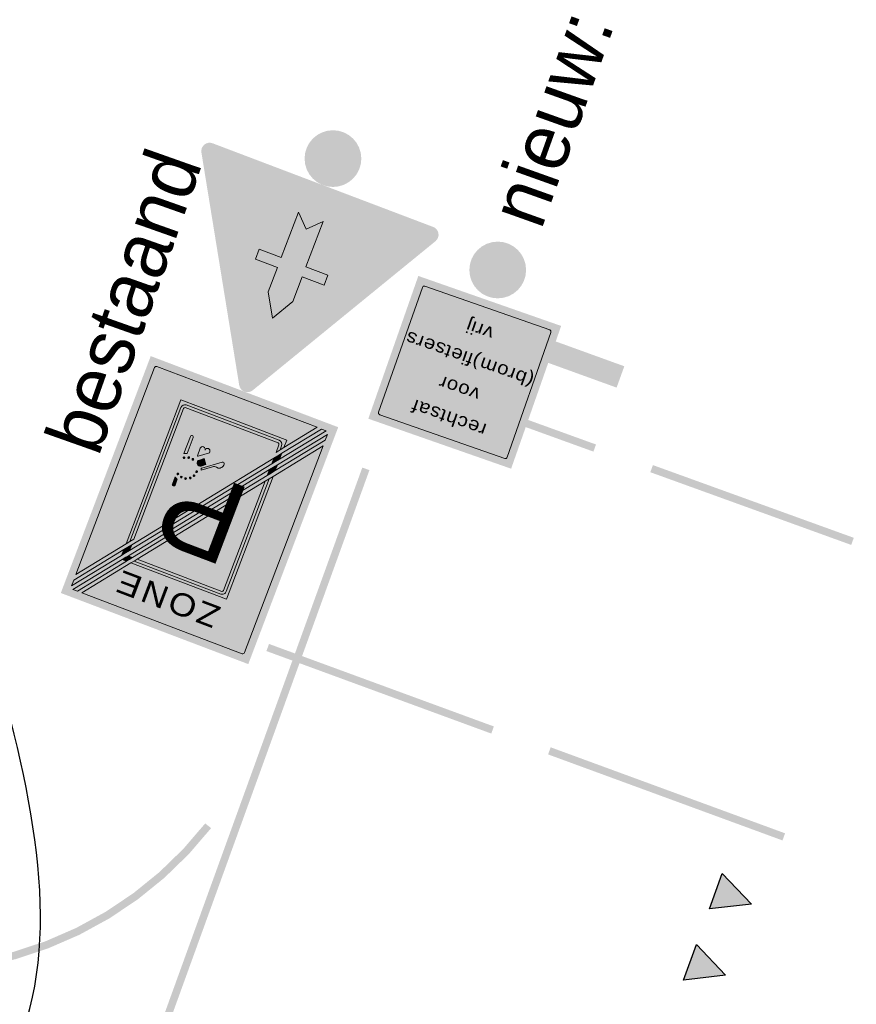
# Model space of a CAD drawing. Header units: metres. Extents: x 136326 to 138181, y 453212 to 454732.
# Tile 32 of 55: x 136601 to 136612, y 453922 to 453935. Entities that reach past the tile are written whole.
import ezdxf

# ---------------------------------------------------------------- set-up
doc = ezdxf.new("R2010")
doc.units = ezdxf.units.M
doc.linetypes.add('LIJN05-05', pattern=[1, 0.5, -0.5])
doc.linetypes.add('LIJN1-1', pattern=[2, 1, -1])
for name, color, linetype in [('-DR-nw-inr-bebording-txt', 2, 'Continuous'), ('-DR-nw-inr-verkeersbordpaal', 7, 'Continuous'), ('-DR-nw-mk-haaientanden', 7, 'Continuous'), ('-DR-nw-mk-streep 050-050', 250, 'LIJN05-05'), ('-DR-nw-mk-streep 1-1', 250, 'LIJN1-1'), ('-DR-nw-mk-streep stop', 7, 'Continuous')]:
    doc.layers.add(name, color=color, linetype=linetype)
doc.layers.add('mob_bebording', color=7, linetype='Continuous', lineweight=0)
doc.styles.add('Drong', font='txt', dxfattribs={"height": 1.8})
doc.styles.add('eurostile', font='txt')
doc.styles.add('Style-Verkeersborden', font='Verkeersborden.shx')
doc.dimstyles.new('Drong', dxfattribs={"dimtxt": 1.8, "dimasz": 2.5, "dimexe": 0, "dimexo": 0, "dimgap": 0.9, "dimtad": 1, "dimzin": 0, "dimdsep": 46, "dimtxsty": 'Drong', "dimblk": 'dimblk-wit', "dimcen": 0, "dimse1": 1, "dimse2": 1, "dimclrd": 256, "dimclre": 1, "dimclrt": 7, "dimadec": 0, "dimazin": 0, "dimtfac": 1, "dimtmove": 0, "dimatfit": 3, "dimfxl": 1, "dimtolj": 1, "dimtzin": 0, "dimarcsym": 0})

# ---------------------------------------------------------------- blocks, each defined once
blk = doc.blocks.new('bord_E101-ZE_2')
at = {"layer": 'mob_bebording', "linetype": 'Continuous', "lineweight": 0, "transparency": 33554508}
h = blk.add_hatch(color=254, dxfattribs=at)
h.paths.add_polyline_path([(-0.264999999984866, -1.164153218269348e-10), (-0.2650000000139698, 0.6699999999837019), (0.264999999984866, 0.6699999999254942), (0.264999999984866, 0), (5.820766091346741e-11, 0)])
h.paths.add_polyline_path([(0.2399999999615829, 0.01000000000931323), (-0.2400000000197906, 0.01000000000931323, -0.414213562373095), (-0.2550000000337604, 0.02500000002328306), (-0.2550000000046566, 0.6449999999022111, -0.414213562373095), (-0.2400000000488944, 0.659999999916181), (0.2399999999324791, 0.6600000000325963, -0.414213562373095), (0.254999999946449, 0.6450000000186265), (0.2549999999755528, 0.02500000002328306, -0.414213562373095)], flags=17)
h = blk.add_hatch(color=7, dxfattribs=at)
h.paths.add_polyline_path([(-0.2550000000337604, 0.02500000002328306, 0.414213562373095), (-0.2400000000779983, 0.009999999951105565), (0.2399999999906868, 0.01000000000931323, 0.414213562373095), (0.2549999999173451, 0.02500000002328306), (0.254999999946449, 0.6450000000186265, 0.414213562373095), (0.2400000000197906, 0.6599999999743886), (-0.2400000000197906, 0.6600000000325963, 0.414213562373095), (-0.2550000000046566, 0.6449999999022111)])
h.paths.add_polyline_path([(-0.2449999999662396, 0.6450000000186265, -0.414213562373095), (-0.2400000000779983, 0.6499999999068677), (0.2130174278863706, 0.6499999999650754), (0.1198086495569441, 0.5299999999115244), (0.1139831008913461, 0.5224999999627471), (0.1081575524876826, 0.5149999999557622), (-0.1350000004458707, 0.2019510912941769), (-0.1425000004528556, 0.1922953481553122), (-0.1499999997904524, 0.1826396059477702), (-0.245000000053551, 0.06033352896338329)])
h.paths.add_polyline_path([(-0.2449999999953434, 0.02772995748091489), (-0.2450000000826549, 0.04403174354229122), (-0.1500000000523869, 0.1663378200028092), (-0.1425000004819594, 0.1759935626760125), (-0.1350000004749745, 0.1856493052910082), (0.1208197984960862, 0.5149999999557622), (0.1266453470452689, 0.5224999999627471), (0.1324708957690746, 0.5299999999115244), (0.225679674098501, 0.6499999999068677), (0.2383419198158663, 0.6499999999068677), (0.1451331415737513, 0.5300000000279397), (0.1377186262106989, 0.5204543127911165), (0.133102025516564, 0.5145107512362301), (-0.1350000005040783, 0.1693475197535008), (-0.1425000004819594, 0.1596917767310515), (-0.1500000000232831, 0.1500360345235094)])
h.paths.add_polyline_path([(0.2449999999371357, 0.02500000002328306, -0.414213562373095), (0.2399999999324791, 0.01999999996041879), (-0.2130174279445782, 0.01999999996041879), (-0.1500000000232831, 0.1011306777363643), (-0.1425000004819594, 0.110786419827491), (-0.1350000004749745, 0.1204421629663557), (0.1349999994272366, 0.4680489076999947), (0.1424999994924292, 0.4777046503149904), (0.1499999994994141, 0.4873603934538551), (0.2449999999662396, 0.6096664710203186)])
h.paths.add_polyline_path([(-0.225679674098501, 0.01999999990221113), (-0.2383419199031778, 0.02000000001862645), (-0.1500000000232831, 0.1337342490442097), (-0.1425000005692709, 0.1433899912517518), (-0.1350000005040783, 0.1530457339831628), (0.1349999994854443, 0.5006524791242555), (0.1424999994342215, 0.5103082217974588), (0.1499999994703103, 0.5199639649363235), (0.2449999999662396, 0.6422700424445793), (0.2449999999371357, 0.6259682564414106), (0.1499999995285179, 0.5036621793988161), (0.1424999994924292, 0.4940064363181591), (0.1349999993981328, 0.4843506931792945), (-0.1350000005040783, 0.1367439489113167), (-0.1425000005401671, 0.1270882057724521), (-0.1500000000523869, 0.11743246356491)])
h = blk.add_hatch(color=254, dxfattribs=at)
edge = h.paths.add_edge_path()
edge.add_arc((-0.2400000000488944, 0.644999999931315), 0.005000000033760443, 89.99999966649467, 179.9999996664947)
edge.add_line((-0.2450000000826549, 0.6449999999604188), (-0.245000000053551, 0.06033352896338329))
edge.add_line((-0.245000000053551, 0.06033352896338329), (-0.1499999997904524, 0.1826396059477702))
edge.add_line((-0.1499999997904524, 0.1826396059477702), (-0.1500000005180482, 0.5299999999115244))
edge.add_line((-0.1500000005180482, 0.5299999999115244), (0.1198086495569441, 0.5299999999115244))
edge.add_line((0.1198086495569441, 0.5299999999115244), (0.2130174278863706, 0.6499999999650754))
edge.add_line((0.2130174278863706, 0.6499999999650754), (-0.2400000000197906, 0.6499999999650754))
for color, points in [(254, [(0.2383419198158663, 0.6499999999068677), (0.225679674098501, 0.6499999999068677), (0.1324708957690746, 0.5299999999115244), (0.1451331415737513, 0.5300000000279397)]), (254, [(0.2449999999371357, 0.6259682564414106), (0.2449999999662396, 0.6422700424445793), (0.1499999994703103, 0.5199639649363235), (0.1499999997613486, 0.5036621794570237)]), (252, [(0.1349999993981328, 0.4843506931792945), (0.1349999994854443, 0.5006524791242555), (-0.1350000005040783, 0.1530457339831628), (-0.1350000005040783, 0.1367439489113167)]), (254, [(0.1424999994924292, 0.4940064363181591), (0.1424999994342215, 0.5103082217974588), (0.1349999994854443, 0.5006524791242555), (0.1349999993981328, 0.4843506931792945)]), (252, [(0.1499999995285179, 0.5036621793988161), (0.1499999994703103, 0.5199639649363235), (0.1424999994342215, 0.5103082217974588), (0.1424999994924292, 0.4940064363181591)]), (254, [(-0.1350000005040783, 0.1693475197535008), (-0.1350000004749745, 0.1856493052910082), (-0.1425000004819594, 0.1759935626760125), (-0.1425000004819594, 0.1596917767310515)]), (254, [(-0.2450000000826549, 0.04403174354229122), (-0.2449999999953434, 0.02772995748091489), (-0.1500000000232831, 0.1500360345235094), (-0.1500000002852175, 0.1663378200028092)]), (252, [(-0.1425000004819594, 0.1596917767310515), (-0.1425000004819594, 0.1759935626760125), (-0.1500000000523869, 0.1663378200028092), (-0.1500000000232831, 0.1500360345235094)]), (254, [(-0.2383419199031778, 0.02000000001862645), (-0.225679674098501, 0.01999999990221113), (-0.1500000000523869, 0.11743246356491), (-0.1500000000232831, 0.1337342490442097)]), (252, [(-0.1425000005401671, 0.1270882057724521), (-0.1425000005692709, 0.1433899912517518), (-0.1500000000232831, 0.1337342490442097), (-0.1500000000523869, 0.11743246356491)]), (254, [(-0.1350000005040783, 0.1367439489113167), (-0.1350000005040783, 0.1530457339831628), (-0.1425000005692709, 0.1433899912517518), (-0.1425000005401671, 0.1270882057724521)])]:
    blk.add_hatch(color=color, dxfattribs=at).paths.add_polyline_path(points)
h = blk.add_hatch(color=254, dxfattribs=at)
edge = h.paths.add_edge_path()
edge.add_arc((0.2399999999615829, 0.02499999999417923), 0.004999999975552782, 270.0000003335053, 360.0000003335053)
edge.add_line((0.2449999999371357, 0.02500000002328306), (0.2449999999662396, 0.6096664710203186))
edge.add_line((0.2449999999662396, 0.6096664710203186), (0.1499999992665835, 0.4873603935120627))
edge.add_line((0.1499999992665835, 0.4873603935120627), (0.1499999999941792, 0.08000000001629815))
edge.add_line((0.1499999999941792, 0.08000000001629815), (2.91038304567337e-11, 0.08000000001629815))
edge.add_line((2.91038304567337e-11, 0.08000000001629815), (-0.1500000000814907, 0.07999999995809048))
edge.add_line((-0.1500000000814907, 0.07999999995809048), (-0.1500000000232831, 0.1011306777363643))
edge.add_line((-0.1500000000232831, 0.1011306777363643), (-0.2130174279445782, 0.01999999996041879))
edge.add_line((-0.2130174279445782, 0.01999999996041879), (0.2399999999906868, 0.02000000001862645))
at = {"layer": 'mob_bebording', "linetype": 'Continuous', "lineweight": 0, "transparency": 33554508, "extrusion": (0, 0, -0.9999999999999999)}
h = blk.add_hatch(color=252, dxfattribs=at)
edge = h.paths.add_edge_path()
edge.add_ellipse((0.1312500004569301, 0.5112499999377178), major_axis=(-0.01124999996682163, 0), ratio=1, start_angle=179.9999999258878, end_angle=269.9999999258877)
edge.add_line((0.1312500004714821, 0.5224999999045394), (-0.1139831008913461, 0.5224999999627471))
edge.add_line((-0.1139831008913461, 0.5224999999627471), (-0.1198086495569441, 0.5299999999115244))
edge.add_line((-0.1198086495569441, 0.5299999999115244), (0.1500000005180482, 0.5299999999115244))
edge.add_line((0.1500000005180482, 0.5299999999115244), (0.1499999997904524, 0.1826396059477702))
edge.add_line((0.1499999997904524, 0.1826396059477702), (0.1425000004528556, 0.1922953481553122))
edge.add_line((0.1425000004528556, 0.1922953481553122), (0.1425000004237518, 0.5112499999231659))
h = blk.add_hatch(color=254, dxfattribs=at)
edge = h.paths.add_edge_path()
edge.add_ellipse((0.131250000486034, 0.5112499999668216), major_axis=(-0.003749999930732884, 0), ratio=1, start_angle=180.0000002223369, end_angle=270.0000002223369)
edge.add_line((0.1312500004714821, 0.5149999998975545), (-0.1081575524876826, 0.5149999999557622))
edge.add_line((-0.1081575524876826, 0.5149999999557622), (-0.1139831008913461, 0.5224999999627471))
edge.add_line((-0.1139831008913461, 0.5224999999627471), (0.1312500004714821, 0.5224999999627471))
edge.add_ellipse((0.131250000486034, 0.5112499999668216), major_axis=(-0.01124999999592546, 0), ratio=1, start_angle=180.0000000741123, end_angle=270.0000000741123, ccw=False)
edge.add_line((0.1425000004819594, 0.5112499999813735), (0.1425000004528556, 0.1922953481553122))
edge.add_line((0.1425000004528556, 0.1922953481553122), (0.1350000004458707, 0.2019510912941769))
edge.add_line((0.1350000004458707, 0.2019510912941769), (0.1350000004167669, 0.5112499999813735))
at = {"layer": 'mob_bebording', "linetype": 'Continuous', "lineweight": 0, "transparency": 33554508}
h = blk.add_hatch(color=254, dxfattribs=at)
edge = h.paths.add_edge_path()
edge.add_arc((0.131249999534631, 0.5112499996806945), 0.01125000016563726, 54.90113644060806, 90.00000056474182)
edge.add_line((0.1312499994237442, 0.5224999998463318), (0.1266453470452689, 0.5224999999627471))
edge.add_line((0.1266453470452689, 0.5224999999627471), (0.1208197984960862, 0.5149999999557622))
edge.add_line((0.1208197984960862, 0.5149999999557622), (0.1312499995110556, 0.5149999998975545))
edge.add_arc((0.1312499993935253, 0.5112499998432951), 0.003750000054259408, 60.404496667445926, 89.99999820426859, ccw=False)
edge.add_line((0.133102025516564, 0.5145107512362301), (0.1377186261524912, 0.5204543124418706))
at = {"layer": 'mob_bebording', "linetype": 'Continuous', "lineweight": 0, "transparency": 33554508, "extrusion": (0, 0, -0.9999999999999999)}
h = blk.add_hatch(color=252, dxfattribs=at)
edge = h.paths.add_edge_path()
edge.add_ellipse((-0.1312500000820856, 0.5112499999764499), major_axis=(-0.01124999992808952, 0), ratio=1, start_angle=269.9999972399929, end_angle=305.0988613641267)
edge.add_line((-0.1377186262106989, 0.5204543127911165), (-0.1451331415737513, 0.5300000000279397))
edge.add_line((-0.1451331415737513, 0.5300000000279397), (-0.1324708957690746, 0.5299999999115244))
edge.add_line((-0.1324708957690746, 0.5299999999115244), (-0.1266453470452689, 0.5224999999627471))
edge.add_line((-0.1266453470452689, 0.5224999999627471), (-0.1312499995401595, 0.5224999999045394))
at = {"layer": 'mob_bebording', "linetype": 'Continuous', "lineweight": 0, "transparency": 33554508}
h = blk.add_hatch(color=252, dxfattribs=at)
edge = h.paths.add_edge_path()
edge.add_arc((-0.1312500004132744, 0.5112499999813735), 0.003749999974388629, 90, 180)
edge.add_line((-0.135000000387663, 0.5112499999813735), (-0.1350000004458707, 0.2019510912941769))
edge.add_line((-0.1350000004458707, 0.2019510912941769), (0.1081575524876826, 0.5149999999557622))
edge.add_line((0.1081575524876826, 0.5149999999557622), (-0.1312500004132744, 0.5149999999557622))
h = blk.add_hatch(color=252, dxfattribs=at)
edge = h.paths.add_edge_path()
edge.add_arc((0.1312499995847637, 0.5112499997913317), 0.003750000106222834, 60.40450047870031, 90.00000201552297)
edge.add_line((0.131249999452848, 0.5149999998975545), (0.1208197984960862, 0.5149999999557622))
edge.add_line((0.1208197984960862, 0.5149999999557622), (-0.1350000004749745, 0.1856493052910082))
edge.add_line((-0.1350000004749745, 0.1856493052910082), (-0.1350000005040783, 0.1693475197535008))
edge.add_line((-0.1350000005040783, 0.1693475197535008), (0.133102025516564, 0.5145107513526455))
at = {"layer": 'mob_bebording', "linetype": 'Continuous', "lineweight": 0, "transparency": 33554508, "extrusion": (0, 0, -0.9999999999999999)}
h = blk.add_hatch(color=252, dxfattribs=at)
edge = h.paths.add_edge_path()
edge.add_ellipse((-0.1312499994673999, 0.09874999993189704), major_axis=(-0.01125000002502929, 0), ratio=1, start_angle=-7.41123182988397e-08, end_angle=89.99999992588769)
edge.add_line((-0.1312499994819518, 0.08749999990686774), (0.1312500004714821, 0.0874999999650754))
edge.add_ellipse((0.1312500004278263, 0.09874999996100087), major_axis=(-0.01124999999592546, 0), ratio=1, start_angle=90.00000022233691, end_angle=180.0000002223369)
edge.add_line((0.1425000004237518, 0.09875000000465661), (0.1425000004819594, 0.110786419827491))
edge.add_line((0.1425000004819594, 0.110786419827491), (0.1500000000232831, 0.1011306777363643))
edge.add_line((0.1500000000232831, 0.1011306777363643), (0.1500000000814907, 0.07999999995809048))
edge.add_line((0.1500000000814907, 0.07999999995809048), (-2.91038304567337e-11, 0.08000000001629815))
edge.add_line((-2.91038304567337e-11, 0.08000000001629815), (-0.1499999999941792, 0.08000000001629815))
edge.add_line((-0.1499999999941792, 0.08000000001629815), (-0.1499999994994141, 0.4873603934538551))
edge.add_line((-0.1499999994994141, 0.4873603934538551), (-0.1424999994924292, 0.4777046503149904))
edge.add_line((-0.1424999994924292, 0.4777046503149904), (-0.1424999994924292, 0.09874999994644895))
h = blk.add_hatch(color=254, dxfattribs=at)
edge = h.paths.add_edge_path()
edge.add_ellipse((-0.1312499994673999, 0.0987499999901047), major_axis=(-0.003750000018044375, 0), ratio=1, start_angle=-2.223368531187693e-07, end_angle=89.99999977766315)
edge.add_line((-0.1312499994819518, 0.09499999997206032), (0.1312500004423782, 0.09499999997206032))
edge.add_ellipse((0.1312500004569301, 0.09875000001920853), major_axis=(-0.003750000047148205, 0), ratio=1, start_angle=89.99999977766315, end_angle=179.9999997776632)
edge.add_line((0.1350000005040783, 0.09875000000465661), (0.1350000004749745, 0.1204421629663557))
edge.add_line((0.1350000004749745, 0.1204421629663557), (0.1425000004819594, 0.110786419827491))
edge.add_line((0.1425000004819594, 0.110786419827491), (0.1425000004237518, 0.09875000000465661))
edge.add_ellipse((0.1312500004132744, 0.09874999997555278), major_axis=(-0.01125000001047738, 0), ratio=1, start_angle=90.00000014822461, end_angle=180.0000001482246, ccw=False)
edge.add_line((0.1312500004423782, 0.0874999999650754), (-0.1312499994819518, 0.08750000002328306))
edge.add_ellipse((-0.1312499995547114, 0.09874999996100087), major_axis=(-0.0112499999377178, 0), ratio=1, start_angle=3.7056150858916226e-07, end_angle=90.00000037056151, ccw=False)
edge.add_line((-0.1424999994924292, 0.09874999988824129), (-0.1424999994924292, 0.4777046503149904))
edge.add_line((-0.1424999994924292, 0.4777046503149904), (-0.1349999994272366, 0.4680489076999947))
edge.add_line((-0.1349999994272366, 0.4680489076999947), (-0.1349999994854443, 0.09875000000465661))
at = {"layer": 'mob_bebording', "linetype": 'Continuous', "lineweight": 0, "transparency": 33554508}
h = blk.add_hatch(color=252, dxfattribs=at)
h.paths.add_polyline_path([(-0.1350000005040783, 0.09875000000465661, 0.414213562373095), (-0.1312500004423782, 0.09499999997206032), (0.1312499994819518, 0.09499999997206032, 0.414213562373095), (0.1349999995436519, 0.09875000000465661), (0.1349999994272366, 0.4680489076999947), (-0.1350000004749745, 0.1204421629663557)])
h.paths.add_polyline_path([(0.05315152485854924, 0.2087553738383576, -0.05236378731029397), (0.05099324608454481, 0.2067055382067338), (-0.003034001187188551, 0.1652057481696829, 0.1635859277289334), (-0.01316160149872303, 0.1501287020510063, -0.2970948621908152), (-0.04990934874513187, 0.117504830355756), (-0.08765248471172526, 0.1666414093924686), (-0.08167197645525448, 0.1712351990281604, 0.09936153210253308), (-0.07002449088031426, 0.1845764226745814), (-0.0360140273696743, 0.2440253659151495, -0.2968226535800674), (-0.02217982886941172, 0.2511236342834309), (0.03271350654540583, 0.2454490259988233, -0.4464905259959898), (0.07799999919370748, 0.2809073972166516), (0.07799999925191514, 0.2961156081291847, -0.9999999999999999), (0.09749999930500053, 0.2961156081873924), (0.09749999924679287, 0.1611156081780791, -0.9999999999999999), (0.07799999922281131, 0.1611156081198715), (0.0779999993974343, 0.2048451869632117, -0.1673715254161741)], flags=17)
h.paths.add_polyline_path([(0.05400994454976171, 0.2033484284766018, 0.01318275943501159), (0.05611716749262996, 0.2024946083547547), (0.05611716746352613, 0.1814152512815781, -1.000000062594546), (0.04261716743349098, 0.1814152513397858, -0.9999999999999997), (0.02911716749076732, 0.181415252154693), (0.02911716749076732, 0.1842276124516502)], flags=17)
h = blk.add_hatch(color=254, dxfattribs=at)
h.paths.add_polyline_path([(0.05315152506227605, 0.2087553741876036, 0.1673715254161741), (0.07799999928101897, 0.2048451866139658), (0.07799999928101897, 0.1611156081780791, 0.9999999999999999), (0.0974999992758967, 0.1611156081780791), (0.09749999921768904, 0.296115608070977, 0.9999999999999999), (0.07799999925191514, 0.2961156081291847), (0.07799999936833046, 0.2809073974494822, 0.4464905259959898), (0.03271350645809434, 0.2454490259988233), (-0.02217982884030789, 0.2511236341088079, 0.2968226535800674), (-0.03601402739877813, 0.2440253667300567), (-0.07002449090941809, 0.1845764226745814, -0.09936153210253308), (-0.08167197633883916, 0.171235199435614), (-0.08765248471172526, 0.1666414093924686), (-0.04990934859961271, 0.117504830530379, 0.2970948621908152), (-0.013161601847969, 0.1501287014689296, -0.1635859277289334), (-0.003034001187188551, 0.1652057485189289), (0.05099324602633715, 0.2067055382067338, 0.05236378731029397)])
h.paths.add_polyline_path([(0.0914999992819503, 0.2703456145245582), (0.09149999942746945, 0.2154069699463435, -0.2862083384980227), (0.05549934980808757, 0.212605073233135, 0.2670297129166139), (0.05361362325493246, 0.2266869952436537, 0.2966616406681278), (0.03895631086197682, 0.2318555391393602, -0.7348081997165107)])
h.paths.add_polyline_path([(0.0839999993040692, 0.2793371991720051), (0.08399999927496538, 0.296115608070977, -0.9999999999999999), (0.0914999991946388, 0.2961156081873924), (0.09149999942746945, 0.2757691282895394, 0.05391345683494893)])
h.paths.add_polyline_path([(0.08399999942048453, 0.2064153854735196, 0.05391345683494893), (0.09149999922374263, 0.2099834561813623), (0.0914999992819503, 0.1611156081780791, -0.9999999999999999), (0.08399999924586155, 0.1611156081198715)])
h.paths.add_polyline_path([(0.0372871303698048, 0.224549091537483, -0.4142135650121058), (0.0488553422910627, 0.2230320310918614, -0.414213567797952), (0.04733828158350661, 0.2114638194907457), (0.03696283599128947, 0.203494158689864), (0.02683843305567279, 0.2165231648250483)])
h.paths.add_polyline_path([(0.03363216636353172, 0.2293073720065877), (-0.01085157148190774, 0.19513820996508, -0.5968160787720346), (-0.01808064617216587, 0.1983764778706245, -0.2222079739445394), (-0.01378569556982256, 0.2096563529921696), (-0.01168489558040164, 0.2116920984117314, -0.221699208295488), (-0.006892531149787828, 0.2133514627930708), (-0.001639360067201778, 0.2128084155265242, 0.1918042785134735), (0.008506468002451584, 0.2156819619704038), (0.0334694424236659, 0.2348566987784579, 0.03191304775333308), (0.03479725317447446, 0.2301134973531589, 0.02487116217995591)])
at = {"layer": 'mob_bebording', "linetype": 'Continuous', "lineweight": 0, "transparency": 33554508, "extrusion": (0, 0, -0.9999999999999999)}
h = blk.add_hatch(color=252, dxfattribs=at)
edge = h.paths.add_edge_path()
edge.add_ellipse((-0.07125272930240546, 0.2428762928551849), major_axis=(-0.03862499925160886, 0), ratio=1, start_angle=289.2703788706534, end_angle=301.6144822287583)
edge.add_line((-0.09149999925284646, 0.275769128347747), (-0.09149999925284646, 0.296115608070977))
edge.add_ellipse((-0.087749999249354, 0.2961156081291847), major_axis=(-0.00375000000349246, 0), ratio=1, start_angle=180.0000008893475, end_angle=360, ccw=False)
edge.add_line((-0.08399999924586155, 0.2961156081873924), (-0.0839999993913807, 0.2793371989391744))
h = blk.add_hatch(color=252, dxfattribs=at)
h.paths.add_polyline_path([(-0.03895631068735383, 0.2318555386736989, 0.2966616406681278), (-0.05361362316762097, 0.226686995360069, 0.2670297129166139), (-0.05549934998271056, 0.212605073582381, -0.2862083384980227), (-0.09149999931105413, 0.2154069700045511), (-0.09149999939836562, 0.2703456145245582, -0.7348081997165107)])
edge = h.paths.add_edge_path(flags=17)
edge.add_arc((-0.04312772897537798, 0.2428762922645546), 0.00225, 0, 360)
edge = h.paths.add_edge_path(flags=17)
edge.add_arc((-0.04576282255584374, 0.2547624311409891), 0.00225, 0, 360)
edge = h.paths.add_edge_path(flags=17)
edge.add_arc((-0.05317432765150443, 0.2644212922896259), 0.002250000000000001, 0, 360)
edge = h.paths.add_edge_path(flags=17)
edge.add_arc((-0.06397344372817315, 0.2700429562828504), 0.002250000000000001, 0, 360)
edge = h.paths.add_edge_path(flags=17)
edge.add_arc((-0.07613658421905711, 0.2705740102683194), 0.002250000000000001, 0, 360)
edge = h.paths.add_edge_path(flags=17)
edge.add_arc((-0.08738456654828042, 0.2659149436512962), 0.002250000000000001, 0, 360)
edge = h.paths.add_edge_path(flags=17)
edge.add_arc((-0.06397344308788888, 0.215709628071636), 0.00225, 0, 360)
edge = h.paths.add_edge_path(flags=17)
edge.add_arc((-0.07613658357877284, 0.215178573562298), 0.002250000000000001, 0, 360)
edge = h.paths.add_edge_path(flags=17)
edge.add_arc((-0.0873845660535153, 0.2198376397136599), 0.002250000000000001, 0, 360)
at = {"layer": 'mob_bebording', "linetype": 'Continuous', "lineweight": 0, "transparency": 33554508}
h = blk.add_hatch(color=254, dxfattribs=at)
edge = h.paths.add_edge_path()
edge.add_arc((0.05317432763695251, 0.264421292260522), 0.002249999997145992, 309.9999998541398, 489.9999998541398)
edge.add_arc((0.05317432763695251, 0.264421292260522), 0.002249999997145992, 129.9999998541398, 309.9999998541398)
h = blk.add_hatch(color=254, dxfattribs=at)
edge = h.paths.add_edge_path()
edge.add_arc((0.06397344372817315, 0.2700429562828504), 0.002249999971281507, 285.0000001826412, 465.0000001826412)
edge.add_arc((0.06397344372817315, 0.2700429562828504), 0.002249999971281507, 105.0000001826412, 285.0000001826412)
h = blk.add_hatch(color=254, dxfattribs=at)
edge = h.paths.add_edge_path()
edge.add_arc((0.0761365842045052, 0.2705740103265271), 0.002250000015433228, 259.9999992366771, 439.999999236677)
edge.add_arc((0.0761365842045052, 0.2705740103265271), 0.002250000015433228, 79.99999923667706, 259.9999992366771)
h = blk.add_hatch(color=254, dxfattribs=at)
edge = h.paths.add_edge_path()
edge.add_arc((0.08738456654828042, 0.2659149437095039), 0.002249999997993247, 234.9999996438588, 414.9999996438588)
edge.add_arc((0.08738456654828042, 0.2659149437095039), 0.002249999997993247, 54.99999964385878, 234.9999996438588)
at = {"layer": 'mob_bebording', "linetype": 'Continuous', "lineweight": 0, "transparency": 33554508, "extrusion": (0, 0, -0.9999999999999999)}
h = blk.add_hatch(color=252, dxfattribs=at)
edge = h.paths.add_edge_path()
edge.add_ellipse((-0.07125273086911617, 0.2428762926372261), major_axis=(-0.03862500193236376, 0), ratio=1, start_angle=160.7052245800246, end_angle=168.0166749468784)
edge.add_line((-0.0334694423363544, 0.2348566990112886), (-0.00850646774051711, 0.2156819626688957))
edge.add_ellipse((0.0001740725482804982, 0.2269828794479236), major_axis=(-0.01424999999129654, 0), ratio=1, start_angle=52.47115756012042, end_angle=95.9019960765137)
edge.add_line((0.001639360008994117, 0.2128084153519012), (0.006892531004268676, 0.2133514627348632))
edge.add_ellipse((0.007509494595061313, 0.2073832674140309), major_axis=(-0.005999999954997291, 0), ratio=1, start_angle=225.9010074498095, end_angle=275.90200043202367, ccw=False)
edge.add_line((0.01168489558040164, 0.2116920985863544), (0.01378569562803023, 0.2096563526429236))
edge.add_ellipse((0.003869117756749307, 0.1994228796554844), major_axis=(-0.01424999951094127, 0), ratio=1, start_angle=175.7888839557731, end_angle=225.9010029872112, ccw=False)
edge.add_ellipse((0.01359279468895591, 0.1987069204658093), major_axis=(-0.004499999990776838, 0), ratio=1, start_angle=52.47116004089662, end_angle=175.7888875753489, ccw=False)
edge.add_line((0.01085157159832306, 0.195138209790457), (-0.03363216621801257, 0.2293073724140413))
edge.add_ellipse((-0.04231270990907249, 0.2180064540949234), major_axis=(-0.01425000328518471, 0), ratio=1, start_angle=232.4711504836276, end_angle=238.170026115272)
at = {"layer": 'mob_bebording', "linetype": 'Continuous', "lineweight": 0, "transparency": 33554508}
h = blk.add_hatch(color=254, dxfattribs=at)
edge = h.paths.add_edge_path()
edge.add_arc((0.04312772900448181, 0.242876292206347), 0.002249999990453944, 180, 360)
edge.add_arc((0.04312772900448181, 0.242876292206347), 0.002249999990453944, 0, 180)
h = blk.add_hatch(color=254, dxfattribs=at)
edge = h.paths.add_edge_path()
edge.add_arc((0.04576282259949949, 0.2547624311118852), 0.002249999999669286, 155.000000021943, 335.000000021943)
edge.add_arc((0.04576282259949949, 0.2547624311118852), 0.002249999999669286, 335.000000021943, 515.000000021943)
h = blk.add_hatch(color=252, dxfattribs=at)
edge = h.paths.add_edge_path()
edge.add_arc((0.04231270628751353, 0.218006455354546), 0.008249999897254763, 307.5288394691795, 397.5288405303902)
edge.add_arc((0.04231270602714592, 0.2180064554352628), 0.008250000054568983, 37.52883898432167, 127.5288395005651)
edge.add_line((0.0372871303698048, 0.2245490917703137), (0.02683843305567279, 0.2165231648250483))
edge.add_line((0.02683843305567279, 0.2165231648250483), (0.03696283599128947, 0.203494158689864))
edge.add_line((0.03696283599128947, 0.203494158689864), (0.04733828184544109, 0.2114638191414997))
h = blk.add_hatch(color=254, dxfattribs=at)
edge = h.paths.add_edge_path()
edge.add_arc((0.06397344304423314, 0.2157096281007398), 0.002250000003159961, 74.99999965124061, 254.9999996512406)
edge.add_arc((0.06397344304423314, 0.2157096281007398), 0.002250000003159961, 254.9999996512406, 434.9999996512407)
h = blk.add_hatch(color=254, dxfattribs=at)
edge = h.paths.add_edge_path()
edge.add_arc((0.0761365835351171, 0.2151785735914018), 0.002250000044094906, 100.0000006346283, 280.0000006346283)
edge.add_arc((0.0761365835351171, 0.2151785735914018), 0.002250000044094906, 280.0000006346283, 460.0000006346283)
at = {"layer": 'mob_bebording', "linetype": 'Continuous', "lineweight": 0, "transparency": 33554508, "extrusion": (0, 0, -0.9999999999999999)}
h = blk.add_hatch(color=252, dxfattribs=at)
edge = h.paths.add_edge_path()
edge.add_ellipse((-0.07125272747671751, 0.2428762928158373), major_axis=(-0.03862500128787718, 0), ratio=1, start_angle=58.38551609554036, end_angle=70.72961945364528)
edge.add_line((-0.0839999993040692, 0.2064153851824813), (-0.0839999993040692, 0.1611156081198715))
edge.add_ellipse((-0.08774999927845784, 0.1611156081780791), major_axis=(-0.00374999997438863, 0), ratio=1, start_angle=-8.893475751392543e-07, end_angle=179.9999991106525, ccw=False)
edge.add_line((-0.09149999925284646, 0.1611156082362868), (-0.09149999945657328, 0.2099834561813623))
at = {"layer": 'mob_bebording', "linetype": 'Continuous', "lineweight": 0, "transparency": 33554508}
h = blk.add_hatch(color=254, dxfattribs=at)
edge = h.paths.add_edge_path()
edge.add_arc((0.0873845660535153, 0.2198376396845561), 0.002249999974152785, 305.0000007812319, 485.000000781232)
edge.add_arc((0.0873845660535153, 0.2198376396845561), 0.002249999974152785, 125.0000007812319, 305.0000007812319)
at = {"layer": 'mob_bebording', "linetype": 'Continuous', "lineweight": 0, "transparency": 33554508, "extrusion": (0, 0, -0.9999999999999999)}
h = blk.add_hatch(color=254, dxfattribs=at)
edge = h.paths.add_edge_path()
edge.add_ellipse((-0.07125273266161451, 0.2428762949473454), major_axis=(-0.04312500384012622, 0), ratio=1, start_angle=110.5466314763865, end_angle=113.567722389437)
edge.add_line((-0.05400994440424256, 0.2033484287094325), (-0.02911716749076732, 0.1842276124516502))
edge.add_line((-0.02911716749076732, 0.1842276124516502), (-0.02911716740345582, 0.1814152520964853))
edge.add_ellipse((-0.0358671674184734, 0.1814152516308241), major_axis=(-0.006750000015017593, 0), ratio=1, start_angle=3.9526556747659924e-06, end_angle=180.0000039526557, ccw=False)
edge.add_ellipse((-0.04936716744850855, 0.1814152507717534), major_axis=(-0.006750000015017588, 0), ratio=1, start_angle=-3.8334442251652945e-06, end_angle=180.0000033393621, ccw=False)
edge.add_line((-0.05611716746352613, 0.1814152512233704), (-0.0561171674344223, 0.2024946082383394))
at = {"layer": 'mob_bebording', "color": 254, "linetype": 'Continuous', "lineweight": 0, "transparency": 33554508, "flags": 128}
for points in [[(-0.2400000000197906, 0.6499999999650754, 0.414213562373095), (-0.2450000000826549, 0.6449999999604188), (-0.245000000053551, 0.06033352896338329), (-0.1499999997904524, 0.1826396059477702), (-0.1500000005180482, 0.5299999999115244), (0.1198086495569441, 0.5299999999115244), (0.2130174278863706, 0.6499999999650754)], [(0.2399999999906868, 0.02000000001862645, 0.414213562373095), (0.2449999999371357, 0.02500000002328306), (0.2449999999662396, 0.6096664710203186), (0.1499999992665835, 0.4873603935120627), (0.1499999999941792, 0.08000000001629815), (2.91038304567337e-11, 0.08000000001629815), (-0.1500000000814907, 0.07999999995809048), (-0.1500000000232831, 0.1011306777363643), (-0.2130174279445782, 0.01999999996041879)], [(-0.1350000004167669, 0.5112499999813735, -0.414213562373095), (-0.1312500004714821, 0.5149999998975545), (0.1081575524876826, 0.5149999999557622), (0.1139831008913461, 0.5224999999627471), (-0.1312500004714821, 0.5224999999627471, 0.414213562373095), (-0.1425000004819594, 0.5112499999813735), (-0.1425000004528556, 0.1922953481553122), (-0.1350000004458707, 0.2019510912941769)], [(0.1377186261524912, 0.5204543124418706, 0.1543563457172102), (0.1312499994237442, 0.5224999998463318), (0.1266453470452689, 0.5224999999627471), (0.1208197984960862, 0.5149999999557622), (0.1312499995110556, 0.5149999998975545, -0.1298573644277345), (0.133102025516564, 0.5145107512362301)], [(0.1349999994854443, 0.09875000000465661, -0.414213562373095), (0.1312499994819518, 0.09499999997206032), (-0.1312500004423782, 0.09499999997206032, -0.414213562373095), (-0.1350000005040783, 0.09875000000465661), (-0.1350000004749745, 0.1204421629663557), (-0.1425000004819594, 0.110786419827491), (-0.1425000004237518, 0.09875000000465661, 0.414213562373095), (-0.1312500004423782, 0.0874999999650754), (0.1312499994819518, 0.08750000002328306, 0.414213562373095), (0.1424999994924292, 0.09874999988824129), (0.1424999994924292, 0.4777046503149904), (0.1349999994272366, 0.4680489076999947)], [(0.05462059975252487, 0.2626976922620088, 1), (0.05172805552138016, 0.2661448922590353, 1)], [(0.06455578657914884, 0.2678696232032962, 1), (0.06339110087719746, 0.2722162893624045, 1)], [(0.07574587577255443, 0.268358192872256, 1), (0.07652729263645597, 0.2727898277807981, 1)], [(0.08609401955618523, 0.2640718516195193, 1), (0.0886751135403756, 0.2677580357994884, 1)], [(0.04087772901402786, 0.242876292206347, 1), (0.04537772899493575, 0.242876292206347, 1)], [(0.04372363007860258, 0.2557133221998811, 1), (0.04780201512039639, 0.2538115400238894, 1)], [(0.06455578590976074, 0.2178829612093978, 1), (0.06339110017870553, 0.2135362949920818, 1)], [(0.07574587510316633, 0.2173943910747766, 1), (0.07652729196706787, 0.212962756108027, 1)], [(0.08867511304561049, 0.2179945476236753, 1), (0.08609401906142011, 0.2216807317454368, 1)], [(0.0561171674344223, 0.2024946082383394, -0.01318275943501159), (0.05400994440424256, 0.2033484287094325), (0.02911716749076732, 0.1842276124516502), (0.02911716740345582, 0.1814152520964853, 0.9999999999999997), (0.04261716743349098, 0.1814152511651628, 1.000000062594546), (0.05611716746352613, 0.1814152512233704)]]:
    blk.add_lwpolyline(points, format="xyb", close=True, dxfattribs=at)
for points in [[(0.2383419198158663, 0.6499999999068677), (0.225679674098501, 0.6499999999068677), (0.1324708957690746, 0.5299999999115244), (0.1451331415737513, 0.5300000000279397)], [(0.2449999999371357, 0.6259682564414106), (0.2449999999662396, 0.6422700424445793), (0.1499999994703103, 0.5199639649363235), (0.1499999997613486, 0.5036621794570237)], [(0.1424999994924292, 0.4940064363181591), (0.1424999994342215, 0.5103082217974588), (0.1349999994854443, 0.5006524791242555), (0.1349999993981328, 0.4843506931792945)], [(-0.1350000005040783, 0.1693475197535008), (-0.1350000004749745, 0.1856493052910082), (-0.1425000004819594, 0.1759935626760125), (-0.1425000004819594, 0.1596917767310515)], [(-0.2450000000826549, 0.04403174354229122), (-0.2449999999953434, 0.02772995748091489), (-0.1500000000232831, 0.1500360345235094), (-0.1500000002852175, 0.1663378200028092)], [(-0.2383419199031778, 0.02000000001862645), (-0.225679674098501, 0.01999999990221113), (-0.1500000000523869, 0.11743246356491), (-0.1500000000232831, 0.1337342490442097)], [(-0.1350000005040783, 0.1367439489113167), (-0.1350000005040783, 0.1530457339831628), (-0.1425000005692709, 0.1433899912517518), (-0.1425000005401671, 0.1270882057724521)]]:
    blk.add_lwpolyline(points, close=True, dxfattribs=at)
at = {"layer": 'mob_bebording', "color": 252, "linetype": 'Continuous', "lineweight": 0, "transparency": 33554508, "flags": 128}
for points in [[(-0.1425000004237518, 0.5112499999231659, -0.414213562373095), (-0.1312500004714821, 0.5224999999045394), (0.1139831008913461, 0.5224999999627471), (0.1198086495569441, 0.5299999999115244), (-0.1500000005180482, 0.5299999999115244), (-0.1499999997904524, 0.1826396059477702), (-0.1425000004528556, 0.1922953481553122)], [(0.1312499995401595, 0.5224999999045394, -0.1543563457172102), (0.1377186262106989, 0.5204543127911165), (0.1451331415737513, 0.5300000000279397), (0.1324708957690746, 0.5299999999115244), (0.1266453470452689, 0.5224999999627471)], [(-0.1312500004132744, 0.5149999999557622, 0.414213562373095), (-0.135000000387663, 0.5112499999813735), (-0.1350000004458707, 0.2019510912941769), (0.1081575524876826, 0.5149999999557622)], [(0.133102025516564, 0.5145107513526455, 0.1298573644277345), (0.131249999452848, 0.5149999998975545), (0.1208197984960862, 0.5149999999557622), (-0.1350000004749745, 0.1856493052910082), (-0.1350000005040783, 0.1693475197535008)], [(0.1424999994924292, 0.09874999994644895, -0.414213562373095), (0.1312499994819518, 0.08749999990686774), (-0.1312500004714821, 0.0874999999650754, -0.414213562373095), (-0.1425000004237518, 0.09875000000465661), (-0.1425000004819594, 0.110786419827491), (-0.1500000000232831, 0.1011306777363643), (-0.1500000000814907, 0.07999999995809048), (2.91038304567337e-11, 0.08000000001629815), (0.1499999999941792, 0.08000000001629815), (0.1499999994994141, 0.4873603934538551), (0.1424999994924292, 0.4777046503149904)], [(0.0839999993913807, 0.2793371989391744, -0.05391345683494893), (0.09149999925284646, 0.275769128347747), (0.09149999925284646, 0.296115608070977, 0.9999999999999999), (0.08399999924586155, 0.2961156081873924)], [(0.03479725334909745, 0.2301134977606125, -0.03191304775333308), (0.0334694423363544, 0.2348566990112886), (0.00850646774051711, 0.2156819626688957, -0.1918042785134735), (-0.001639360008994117, 0.2128084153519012), (-0.006892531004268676, 0.2133514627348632, 0.221699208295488), (-0.01168489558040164, 0.2116920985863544), (-0.01378569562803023, 0.2096563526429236, 0.2222079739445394), (-0.01808064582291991, 0.1983764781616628, 0.5968160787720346), (-0.01085157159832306, 0.195138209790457), (0.03363216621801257, 0.2293073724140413, -0.02487116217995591)], [(0.04733828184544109, 0.2114638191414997, 0.414213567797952), (0.04885534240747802, 0.2230320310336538, 0.4142135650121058), (0.0372871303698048, 0.2245490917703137), (0.02683843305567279, 0.2165231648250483), (0.03696283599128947, 0.203494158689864)], [(0.09149999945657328, 0.2099834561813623, -0.05391345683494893), (0.0839999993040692, 0.2064153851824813), (0.0839999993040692, 0.1611156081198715, 0.9999999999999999), (0.09149999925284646, 0.1611156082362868)]]:
    blk.add_lwpolyline(points, format="xyb", close=True, dxfattribs=at)
for points in [[(0.1349999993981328, 0.4843506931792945), (0.1349999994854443, 0.5006524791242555), (-0.1350000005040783, 0.1530457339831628), (-0.1350000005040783, 0.1367439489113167)], [(0.1499999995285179, 0.5036621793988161), (0.1499999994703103, 0.5199639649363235), (0.1424999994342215, 0.5103082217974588), (0.1424999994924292, 0.4940064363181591)], [(-0.1425000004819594, 0.1596917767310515), (-0.1425000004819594, 0.1759935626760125), (-0.1500000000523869, 0.1663378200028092), (-0.1500000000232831, 0.1500360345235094)], [(-0.1425000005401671, 0.1270882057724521), (-0.1425000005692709, 0.1433899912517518), (-0.1500000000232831, 0.1337342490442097), (-0.1500000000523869, 0.11743246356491)]]:
    blk.add_lwpolyline(points, close=True, dxfattribs=at)
at = {"layer": 'mob_bebording', "color": 252, "linetype": 'Continuous', "lineweight": 0, "transparency": 33554508, "insert": (-0.002640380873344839, 0.5844999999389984), "char_height": 0.06, "attachment_point": 5, "line_spacing_factor": 0.6, "style": 'Style-Verkeersborden'}
blk.add_mtext('\\H1x;\\W1.16667;\\T1.112;ZONE', dxfattribs=at)
blk.add_mtext('\\H1x;\\W1.16667;\\T1.112;ZONE', dxfattribs=at)
at = {"layer": 'mob_bebording', "color": 254, "linetype": 'Continuous', "lineweight": 0, "transparency": 33554508, "insert": (-0.009052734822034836, 0.3437500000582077), "char_height": 0.2175, "attachment_point": 5, "line_spacing_factor": 0.6, "style": 'Style-Verkeersborden'}
blk.add_mtext('\\H1x;\\W1.10345;\\T1.000;P', dxfattribs=at)
blk = doc.blocks.new('bord_B03_1')
at = {"layer": 'mob_bebording', "linetype": 'Continuous', "lineweight": 0, "transparency": 33554508}
h = blk.add_hatch(color=1, dxfattribs=at)
h.paths.add_polyline_path([(0.3118948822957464, 5.820766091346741e-11, 0.5773502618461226), (0.3309474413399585, 0.03299999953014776), (0.01905255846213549, 0.5732177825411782, 0.5773502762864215), (-0.01905255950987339, 0.5732177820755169), (-0.3309474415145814, 0.03299999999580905, 0.5773502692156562), (-0.3118948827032, 5.820766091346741e-11), (0, 0)])
h.paths.add_polyline_path([(-0.3222871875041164, 0.0280000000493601), (-0.01039230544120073, 0.5682177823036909, -0.5773502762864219), (0.0103923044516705, 0.5682177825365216), (0.3222871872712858, 0.02799999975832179, -0.5773502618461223), (0.3118948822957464, 0.01000000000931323), (-0.3118948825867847, 0.01000000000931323, -0.577350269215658)], flags=17)
h = blk.add_hatch(color=254, dxfattribs=at)
h.paths.add_polyline_path([(-0.3118948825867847, 0.01000000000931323), (0.3118948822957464, 0.01000000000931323, 0.5773502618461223), (0.3222871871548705, 0.02799999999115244), (0.01039230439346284, 0.5682177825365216, 0.5773502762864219), (-0.01039230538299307, 0.5682177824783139), (-0.3222871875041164, 0.0280000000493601, 0.577350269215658)])
h.paths.add_polyline_path([(-0.3136269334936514, 0.02300000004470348), (-0.001732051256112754, 0.5632177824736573, -0.5773502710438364), (0.001732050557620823, 0.5632177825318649), (0.3136269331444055, 0.02299999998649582, -0.5773502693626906), (0.3118948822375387, 0.02000000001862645), (-0.3118948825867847, 0.01999999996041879, -0.5773502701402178)])
at = {"layer": 'mob_bebording', "linetype": 'Continuous', "lineweight": 0, "transparency": 33554508, "extrusion": (0, 0, -1)}
h = blk.add_hatch(color=1, dxfattribs=at)
h.paths.add_polyline_path([(0.3118948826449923, 0.02000000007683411), (-0.3118948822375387, 0.02000000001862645, -0.5773502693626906), (-0.3136269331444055, 0.02299999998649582), (-0.001732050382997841, 0.5632177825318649, -0.5773502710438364), (0.001732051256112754, 0.5632177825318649), (0.3136269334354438, 0.02299999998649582, -0.5773502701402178)])
h.paths.add_polyline_path([(-0.2114359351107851, 0.07999999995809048), (3.492459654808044e-10, 0.4462177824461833), (0.2114359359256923, 0.08000000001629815)], flags=17)
at = {"layer": 'mob_bebording', "linetype": 'Continuous', "lineweight": 0, "transparency": 33554508}
h = blk.add_hatch(color=254, dxfattribs=at)
h.paths.add_polyline_path([(0.2114359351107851, 0.07999999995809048), (-0.2114359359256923, 0.08000000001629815), (-3.492459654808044e-10, 0.4462177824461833)])
h.paths.add_polyline_path([(-0.03500000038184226, 0.08999999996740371), (-0.03500000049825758, 0.2180800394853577), (-0.09700000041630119, 0.2180800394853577), (-0.09700000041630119, 0.2460800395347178), (-0.03500000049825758, 0.2460800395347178), (-0.03500000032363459, 0.3155960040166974), (-4.074536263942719e-10, 0.3762177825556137), (0.03499999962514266, 0.3155960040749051), (0.03499999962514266, 0.2460800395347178), (0.09699999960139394, 0.2460800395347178), (0.09699999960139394, 0.218080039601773), (0.034999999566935, 0.2180800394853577), (0.034999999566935, 0.09000000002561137), (-4.656612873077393e-10, 0.125)], flags=17)
blk.add_hatch(color=7, dxfattribs=at).paths.add_polyline_path([(0.09699999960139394, 0.218080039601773), (0.09699999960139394, 0.2460800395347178), (0.03499999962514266, 0.2460800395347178), (0.03499999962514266, 0.3155960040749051), (-4.074536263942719e-10, 0.3762177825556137), (-0.03500000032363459, 0.3155960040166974), (-0.03500000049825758, 0.2460800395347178), (-0.09700000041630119, 0.2460800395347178), (-0.09700000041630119, 0.2180800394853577), (-0.03500000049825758, 0.2180800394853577), (-0.03500000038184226, 0.08999999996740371), (-4.656612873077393e-10, 0.125), (0.034999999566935, 0.09000000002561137), (0.034999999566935, 0.2180800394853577)])
at = {"layer": 'mob_bebording', "color": 7, "linetype": 'Continuous', "lineweight": 0, "transparency": 33554508, "flags": 128}
blk.add_lwpolyline([(0.09699999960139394, 0.218080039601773), (0.09699999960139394, 0.2460800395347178), (0.03499999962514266, 0.2460800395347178), (0.03499999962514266, 0.3155960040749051), (-4.074536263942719e-10, 0.3762177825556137), (-0.03500000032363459, 0.3155960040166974), (-0.03500000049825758, 0.2460800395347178), (-0.09700000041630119, 0.2460800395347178), (-0.09700000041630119, 0.2180800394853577), (-0.03500000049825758, 0.2180800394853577), (-0.03500000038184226, 0.08999999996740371), (-4.656612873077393e-10, 0.125), (0.034999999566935, 0.09000000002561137), (0.034999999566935, 0.2180800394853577)], close=True, dxfattribs=at)
blk = doc.blocks.new('bord_VR05')
at = {"layer": 'mob_bebording', "linetype": 'Continuous', "lineweight": 0}
h = blk.add_hatch(color=170, dxfattribs=at)
h.paths.add_polyline_path([(0, -5.820766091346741e-11), (-0.1999999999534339, 5.820766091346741e-11), (-0.1999999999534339, 0.4000000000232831), (0.2000000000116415, 0.4000000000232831), (0.1999999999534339, 5.820766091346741e-11)])
h.paths.add_polyline_path([(-0.190000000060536, 0.02500000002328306), (-0.190000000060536, 0.3750000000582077, -0.414213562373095), (-0.1750000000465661, 0.3900000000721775), (0.1749999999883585, 0.3900000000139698, -0.414213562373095), (0.190000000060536, 0.375), (0.1899999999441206, 0.02500000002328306, -0.414213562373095), (0.1749999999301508, 0.01000000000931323), (-0.1750000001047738, 0.009999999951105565, -0.414213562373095)], flags=17)
h = blk.add_hatch(color=254, dxfattribs=at)
h.paths.add_polyline_path([(-0.1750000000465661, 0.009999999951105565), (0.1749999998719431, 0.01000000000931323, 0.414213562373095), (0.1900000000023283, 0.02500000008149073), (0.190000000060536, 0.375, 0.414213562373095), (0.1749999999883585, 0.3899999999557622), (-0.1750000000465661, 0.3900000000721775, 0.414213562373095), (-0.190000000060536, 0.3750000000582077), (-0.1900000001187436, 0.0249999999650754, 0.414213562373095)])
h.paths.add_polyline_path([(-0.1800000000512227, 0.3750000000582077, -0.414213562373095), (-0.1749999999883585, 0.3800000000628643), (0.1750000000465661, 0.3800000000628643, -0.414213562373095), (0.1799999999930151, 0.375), (0.1799999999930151, 0.0249999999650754, -0.414213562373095), (0.1749999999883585, 0.02000000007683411), (-0.1750000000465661, 0.01999999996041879, -0.414213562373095), (-0.1800000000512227, 0.02500000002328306)])
blk.add_hatch(color=170, dxfattribs=at).paths.add_polyline_path([(-0.1750000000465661, 0.02000000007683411), (0.1749999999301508, 0.02000000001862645, 0.414213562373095), (0.1799999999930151, 0.0249999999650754), (0.1800000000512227, 0.3750000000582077, 0.414213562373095), (0.1750000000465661, 0.3800000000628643), (-0.1749999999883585, 0.3800000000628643, 0.414213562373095), (-0.1799999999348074, 0.375), (-0.1800000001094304, 0.02500000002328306, 0.414213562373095)])
at = {"layer": 'mob_bebording', "color": 5, "linetype": 'Continuous', "lineweight": 0, "flags": 128}
blk.add_lwpolyline([(-0.1750000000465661, 0.02000000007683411), (0.1749999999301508, 0.02000000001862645, 0.414213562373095), (0.1799999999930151, 0.0249999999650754), (0.1800000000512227, 0.3750000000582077, 0.414213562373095), (0.1750000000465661, 0.3800000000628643), (-0.1749999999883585, 0.3800000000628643, 0.414213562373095), (-0.1799999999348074, 0.375), (-0.1800000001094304, 0.02500000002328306, 0.414213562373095)], format="xyb", close=True, dxfattribs=at)
at = {"layer": 'mob_bebording', "color": 254, "linetype": 'Continuous', "lineweight": 0, "insert": (0, 0.1991666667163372), "char_height": 0.035, "attachment_point": 5, "line_spacing_factor": 1.41, "style": 'Style-Verkeersborden'}
blk.add_mtext('\\H1x;\\W1.14286;\\T1.079;rechtsaf\\Pvoor\\P(brom)fietsers\\Pvrij', dxfattribs=at)
blk = doc.blocks.new('dimblk-wit')
at = {"color": 7}
blk.add_line((2.842170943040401e-14, -0.3333333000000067), (-2.842170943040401e-14, 0.3333333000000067), dxfattribs=at)
blk.add_solid([(0, 0), (-0.7999999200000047, 0.1999999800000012), (-0.7999999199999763, -0.1999999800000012)], dxfattribs=at)
blk = doc.blocks.new('*U119')
at = {"linetype": 'Continuous'}
blk.add_lwpolyline([(0.718503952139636, -0.5442904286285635, 0, 0.5, 0), (0.7486367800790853, -0.04519924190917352, 0, 0, 0)], format="xyseb", dxfattribs=at)
blk.add_lwpolyline([(0.4990911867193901, -0.03013282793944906), (0.9981823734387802, -0.06026565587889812), (0.718503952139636, -0.5442904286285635)], close=True, dxfattribs=at)

msp = doc.modelspace()

# ---------------------------------------------------------------- hatches: boundary and pattern name
at = {"layer": 'mob_bebording', "linetype": 'Continuous', "lineweight": 0}
h = msp.add_hatch(color=251, dxfattribs=at)
edge = h.paths.add_edge_path(flags=0)
edge.add_arc((136605.5514938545, 453932.9657486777), 0.375, 0, 360)
h = msp.add_hatch(color=251, dxfattribs=at)
edge = h.paths.add_edge_path(flags=0)
edge.add_arc((136607.7292080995, 453931.4930840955), 0.375, 0, 360)

# ---------------------------------------------------------------- linework, layer by layer
at = {"layer": '-DR-nw-mk-streep 050-050', "const_width": 0.1, "flags": 128}
for points in [[(136609.0108952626, 453929.1385313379), (136606.4400313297, 453930.0694426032)], [(136612.4182156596, 453927.90473872), (136609.7631003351, 453928.8661574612)], [(136607.6609556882, 453925.4104520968), (136604.6893392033, 453926.5014037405)], [(136611.5096789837, 453923.9974935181), (136608.411953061, 453925.1347429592)]]:
    msp.add_lwpolyline(points, dxfattribs=at)
at = {"layer": '-DR-nw-mk-streep 1-1', "const_width": 0.1, "flags": 128}
msp.add_lwpolyline([(136600.999669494, 453915.0913521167), (136605.986683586, 453928.8638083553)], dxfattribs=at)
msp.add_lwpolyline([(136603.9021715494, 453924.1442056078, -0.2531741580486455), (136599.5741340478, 453922.2603853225), (136597.9840438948, 453922.4331700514)], format="xyb", dxfattribs=at)
at = {"layer": '-DR-nw-mk-streep stop', "const_width": 0.3, "flags": 128}
msp.add_lwpolyline([(136609.3513626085, 453930.0787876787), (136606.80588559, 453931.0005063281)], dxfattribs=at)

# ---------------------------------------------------------------- block references
at = {"layer": '-DR-nw-mk-haaientanden', "rotation": 73.54971146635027}
for p in [(136610.3562106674, 453922.5738528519), (136610.0157433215, 453921.6335965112)]:
    msp.add_blockref('*U119', p, dxfattribs=at)
at = {"layer": 'mob_bebording', "color": 1, "linetype": 'Continuous', "lineweight": 0, "transparency": 33554508, "xscale": 5.000000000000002, "yscale": 5.000000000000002, "zscale": 5.000000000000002, "rotation": 159.2208118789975}
msp.add_blockref('bord_B03_1', (136605.4184560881, 453932.6151407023), dxfattribs=at)
at = {"layer": 'mob_bebording', "color": 5, "linetype": 'Continuous', "lineweight": 0, "xscale": 5, "yscale": 5, "zscale": 5, "rotation": 160.7026946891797}
msp.add_blockref('bord_VR05', (136607.6236071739, 453931.0835762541), dxfattribs=at)
at = {"layer": 'mob_bebording', "color": 254, "linetype": 'Continuous', "lineweight": 0, "transparency": 33554508, "xscale": 5.000000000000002, "yscale": 5.000000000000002, "zscale": 5.000000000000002, "rotation": 159.2208118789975}
msp.add_blockref('bord_E101-ZE_2', (136604.3821490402, 453929.8840551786), dxfattribs=at)

# ---------------------------------------------------------------- texts
at = {"layer": '-DR-nw-inr-bebording-txt', "style": 'eurostile'}
msp.add_text('bestaand', height=0.75, rotation=70.5, dxfattribs=at).set_placement((136602.4512898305, 453929.0112406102))
at = {"layer": '-DR-nw-inr-bebording-txt', "char_height": 0.75, "attachment_point": 7, "rotation": 70.33562535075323, "style": 'eurostile'}
for s, insert, line_spacing_factor in [('Bestaande D2r + \\Pgele koker verplaatsen', (136599.0817180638, 453930.8656905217), 0.8360563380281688), ('nieuw: VR 05', (136608.3116591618, 453932.0047888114), 0.6)]:
    msp.add_mtext(s, dxfattribs=dict(at, insert=insert, line_spacing_factor=line_spacing_factor))

# ---------------------------------------------------------------- leaders
at = {"layer": '-DR-nw-inr-verkeersbordpaal', "path_type": 1}
msp.add_leader([(136597.4880995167, 453917.6272843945), (136601.0636424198, 453920.6295947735), (136599.7350121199, 453931.4657270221)], dimstyle='Drong', override={"dimscale": 0.05, "dimasz": 10}, dxfattribs=at)

doc.saveas('drawing.dxf')
